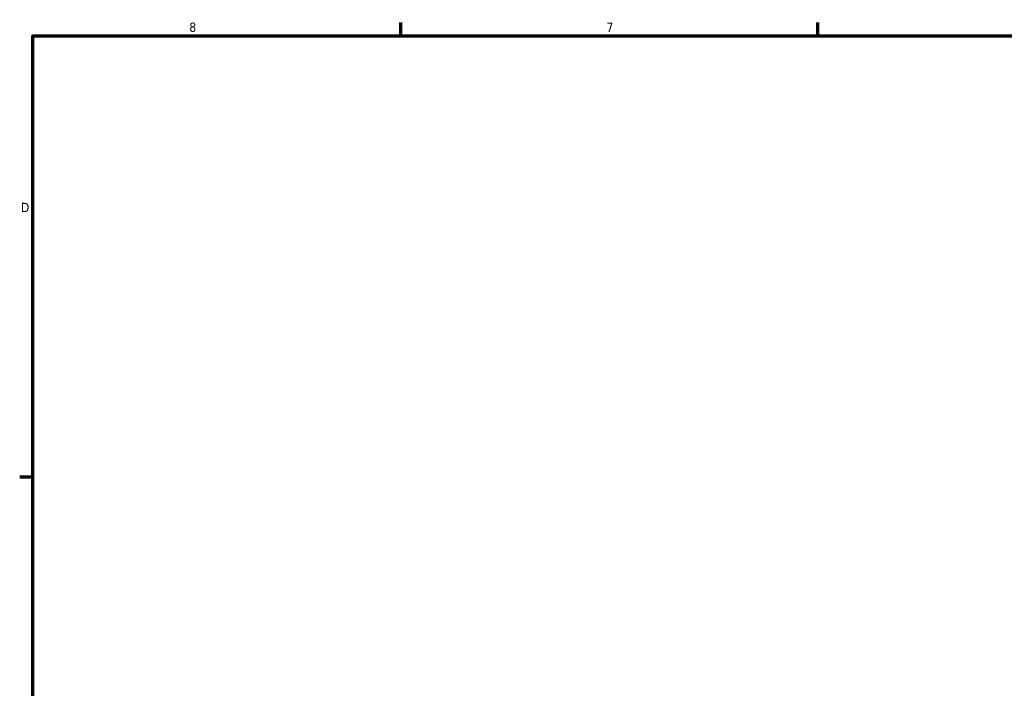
# Model space of a CAD drawing. Header units: inches. Extents: x 0.1 to 38, y 0.6 to 28.1.
# Tile 2 of 4: x 0.4 to 10.4, y 14.3 to 21.2. Entities that reach past the tile are written whole.
import ezdxf

# ---------------------------------------------------------------- set-up
doc = ezdxf.new("R2010")
doc.units = ezdxf.units.IN
doc.header["$MEASUREMENT"] = 0
doc.layers.add('Border (ANSI)', color=7, linetype='Continuous', lineweight=70)
doc.styles.add('Note Text (ANSI)', font='tahoma.ttf')

# ---------------------------------------------------------------- blocks, each defined once
blk = doc.blocks.new('Borders Default Border')
at = {"layer": 'Border (ANSI)'}
for p, q in [((4.25, 21), (4.25, 21.134)), ((8.5, 21), (8.5, 21.134)), ((0.5, 16.5), (0.366, 16.5))]:
    blk.add_line(p, q, dxfattribs=at)
at = {"layer": 'Border (ANSI)', "flags": 128}
blk.add_lwpolyline([(0.5, 1), (0.5, 21), (33.5, 21), (33.5, 1), (0.5, 1)], dxfattribs=at)
at = {"layer": 'Border (ANSI)', "color": 5, "true_color": 0x0000ff, "char_height": 0.0945, "attachment_point": 7, "style": 'Note Text (ANSI)'}
for s, insert in [('8', (2.094, 21.038)), ('7', (6.346, 21.04)), ('D', (0.378, 19.203))]:
    blk.add_mtext(s, dxfattribs=dict(at, insert=insert))

msp = doc.modelspace()

# ---------------------------------------------------------------- block references
msp.add_blockref('Borders Default Border', (0, 0))

doc.saveas('drawing.dxf')
